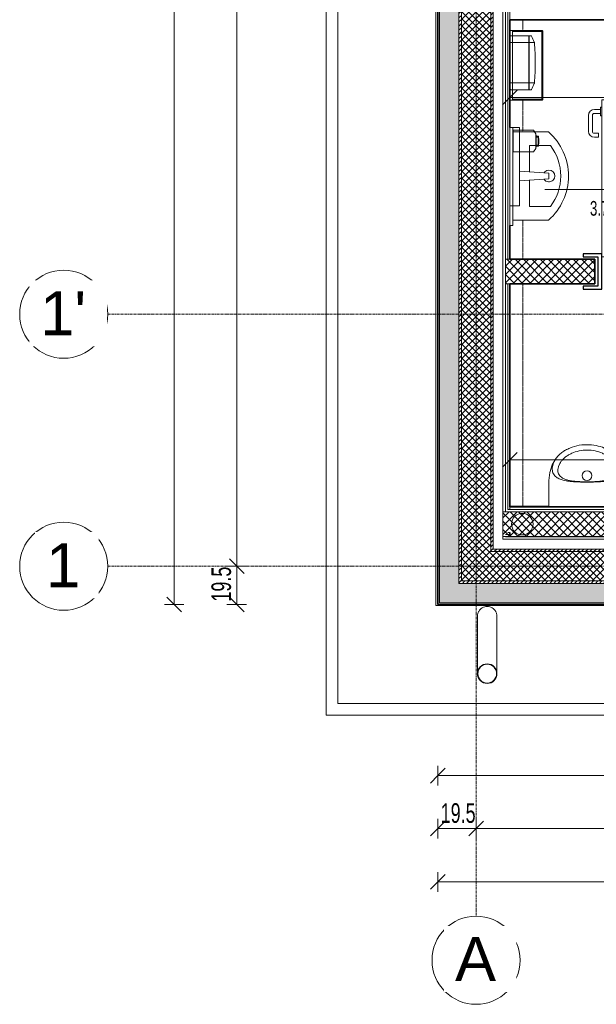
# Model space of a CAD drawing. Header units: centimetres. Extents: x 376 to 6517, y 1901 to 66534.
# Tile 31 of 105: x 1603 to 1898, y 65304 to 65807. Entities that reach past the tile are written whole.
import ezdxf

# ---------------------------------------------------------------- set-up
doc = ezdxf.new("R2010")
doc.units = ezdxf.units.CM
for name, pattern in [('__FK_przerywana', [0.32004, 0.16002, -0.16002]), ('Kreska', [0.635, 0.3175, -0.3175]), ('Linia siatki', [2.2225, 1.27, -0.3175, 0.3175, -0.3175])]:
    doc.linetypes.add(name, pattern=pattern)
for name, color, linetype, lineweight in [('A-ANNO-DIMS', 7, 'Continuous', 5), ('A-ANNO-DIMS-50', 7, 'Continuous', 5), ('A-AREA', 7, 'Continuous', 5), ('A-AREA-IDEN', 7, 'Continuous', 5), ('A-DETL-MBND', 7, 'Continuous', 5), ('A-DETL-THIN', 7, 'Continuous', 5), ('A-DOOR', 7, 'Continuous', 5), ('A-DOOR-HDLN', 7, 'Kreska', 5), ('A-FLOR', 7, 'Continuous', 5), ('A-GENM', 7, 'Continuous', 5), ('A-WALL', 7, 'Continuous', 35), ('A-WALL-PATT', 7, 'Continuous', 35), ('I-FURN', 7, 'Continuous', 5), ('P-PIPE', 7, 'Continuous', 5), ('P-SANR-FIXT', 7, 'Continuous', 5), ('S-GRID', 7, 'Continuous', 5), ('S-GRID-IDEN', 7, 'Continuous', 5)]:
    doc.layers.add(name, color=color, linetype=linetype, lineweight=lineweight)
doc.styles.add('Arial Narrow_1', font='ARIALN.TTF', dxfattribs={"width": 0.8, "height": 10})
doc.styles.add('Arial_2', font='arial.ttf', dxfattribs={"height": 22.5})
doc.styles.add('Arial_I_1', font='arial.ttf', dxfattribs={"width": 0.65, "height": 7.5})
doc.dimstyles.new('standard_wielkość_otworów', dxfattribs={"dimscale": 30.48, "dimtxt": 10.23431, "dimasz": 0.246063, "dimexe": 0.164042, "dimexo": 0.0625, "dimgap": 0, "dimtad": 1, "dimdec": 1, "dimrnd": 0.5, "dimdsep": 46, "dimtxsty": 'Arial Narrow_1', "dimblk1": 'OBLIQUE', "dimblk2": 'OBLIQUE', "dimsah": 1, "dimcen": 0.09, "dimazin": 0, "dimtfac": 1, "dimtdec": 4, "dimtix": 1, "dimtmove": 0, "dimatfit": 3, "dimfxl": 0.164042, "dimfxlon": 1, "dimtvp": 1, "dimtolj": 1, "dimtzin": 0, "dimarcsym": 2})
pattern_1 = [(0, (-61328.2136, 83.225), (2.381, 1.375), [1.587, -3.175]), (120, (-61328.2136, 83.225), (-2.38128493, 1.374506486), [1.587, -3.175]), (60, (-61328.2136, 83.225), (-0.00028493, 2.749506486), [0, -3.175, 1.587, 0])]
pattern_2 = [(45, (-61328.2136, 83.225), (-1.060660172, 1.060660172), [])]
pattern_3 = [(45, (-61328.2136, 83.225), (-1.76776695, 1.76776695), []), (135, (-61328.2136, 83.225), (-1.76776695, -1.76776695), [])]
pattern_4 = [(45, (-61328.2136, 83.225), (-2.12132034, 2.12132034), []), (135, (-61328.2136, 83.225), (-2.12132034, -2.12132034), [])]

# ---------------------------------------------------------------- blocks, each defined once
blk = doc.blocks.new('Drz Drzwi pełne x1 ___regulowane - Dd - W - łazienkowe - 87_6 x 203_7 _80 x 200_-9243152-__-00_00 Przyziemie PB')
at = {"layer": 'A-DOOR'}
for p, q in [((-40.1, 87.7), (-36.1, 87.7)), ((-40.1, 87.7), (-40.1, 9.1)), ((-36.1, 87.7), (-36.1, 7.5)), ((-40.9, 82.7), (-44, 82.7)), ((-40.9, 80.7), (-44, 80.7)), ((-40.9, 83.95), (-40.1, 83.95)), ((-40.9, 79.45), (-40.9, 83.95)), ((-35.3, 83.95), (-36.1, 83.95)), ((-35.3, 79.45), (-35.3, 83.95)), ((-35.3, 82.7), (-32.2, 82.7)), ((-35.3, 80.7), (-32.2, 80.7)), ((-47, 71.56), (-47, 79.7)), ((-45, 71.56), (-45, 79.7)), ((-40.1, 79.45), (-40.9, 79.45)), ((-36.1, 79.45), (-35.3, 79.45)), ((-31.2, 71.56), (-31.2, 79.7)), ((-29.2, 71.56), (-29.2, 79.7)), ((-41.9, 70.56), (-44, 70.56)), ((-41.9, 68.56), (-41.9, 70.56)), ((-34.3, 68.56), (-34.3, 70.56)), ((-34.3, 70.56), (-32.2, 70.56)), ((-41.9, 68.56), (-44, 68.56)), ((-34.3, 68.56), (-32.2, 68.56)), ((-36.1, 7.5), (-40.1, 7.5)), ((-20.27, 7.5), (21.73, 7.5)), ((-20.27, 5.5), (21.73, 5.5)), ((-0.54, 0.52), (-1.4, -4.91)), ((3.96, -3.67), (-1.4, -4.91))]:
    blk.add_line(p, q, dxfattribs=at)
at = {"layer": 'A-DOOR', "lineweight": 25}
for p, q in [((-40.1, 9.1), (-49.8, 9.1)), ((-49.8, 9.1), (-49.8, 7.5)), ((-49.8, 7.5), (-42.3, 7.5)), ((-42.3, 7.5), (-42.3, -7.5)), ((-40.1, -9.1), (-40.1, 9.1)), ((49.8, 9.1), (40.1, 9.1)), ((40.1, 9.1), (40.1, -9.1)), ((42.3, 7.5), (49.8, 7.5)), ((42.3, -7.5), (42.3, 7.5)), ((49.8, 7.5), (49.8, 9.1)), ((-42.3, -7.5), (-49.8, -7.5)), ((-49.8, -7.5), (-49.8, -9.1)), ((-49.8, -9.1), (-40.1, -9.1)), ((40.1, -9.1), (49.8, -9.1)), ((49.8, -7.5), (42.3, -7.5)), ((49.8, -9.1), (49.8, -7.5))]:
    blk.add_line(p, q, dxfattribs=at)
at = {"layer": 'A-DOOR'}
for centre, radius, start, end in [((-44, 79.7), 3, 90, 180), ((-44, 79.7), 1, 90, 180), ((-32.2, 79.7), 3, 0, 90), ((-32.2, 79.7), 1, 0, 90), ((-44, 71.56), 3, 180, 270), ((-44, 71.56), 1, 180, 270), ((-32.2, 71.56), 3, 270, 0), ((-32.2, 71.56), 1, 270, 0), ((8.57, 11.24), 9.79, 137.0478, 202.456), ((-8.57, 1.76), 9.79, 317.0478, 22.456)]:
    blk.add_arc(centre, radius, start, end, dxfattribs=at)
at = {"layer": 'A-DOOR-HDLN'}
blk.add_arc((-40.1, 7.5), 80.2, 360, 90, dxfattribs=at)
blk = doc.blocks.new('ARu Rura spustowa okrągła ___FK_04_0 - Na ziemię _φ10_-9230879-__-00_00 Przyziemie PB')
at = {"layer": 'P-PIPE'}
for p, q in [((7.5, 53.7), (7.5, 24.4)), ((17.5, 24.4), (17.5, 53.7))]:
    blk.add_line(p, q, dxfattribs=at)
for radius, start, end in [(5, 90, 270), (4.8, 90, 270), (5, 270, 90), (4.8, 270, 90)]:
    blk.add_arc((12.5, 53.7), radius, start, end, dxfattribs=at)
for points, knots in [([(7.5, 24.4), (7.5, 24.18), (7.53, 23.75), (7.66, 23.1), (7.87, 22.48), (8.25, 21.7), (8.92, 20.82), (9.97, 20.02), (11.19, 19.51), (12.06, 19.4), (12.5, 19.4)], [0.5, 0.5, 0.5, 0.5, 0.5416667, 0.5833333, 0.625, 0.6666667, 0.75, 0.8333333, 0.9166667, 1, 1, 1, 1]), ([(12.5, 19.4), (12.94, 19.4), (13.81, 19.51), (15.03, 20.02), (16.08, 20.82), (16.75, 21.7), (17.13, 22.48), (17.34, 23.1), (17.47, 23.75), (17.5, 24.18), (17.5, 24.4)], [0, 0, 0, 0, 0.0833333, 0.1666667, 0.25, 0.3333333, 0.375, 0.4166667, 0.4583333, 0.5, 0.5, 0.5, 0.5])]:
    blk.add_open_spline(points, degree=3, knots=knots, dxfattribs=at)
blk = doc.blocks.new('Mediclinics_Steel paper towel CZ folds dispenser_DT2106x - DT2106C-V11-__-00_00 Przyziemie PB')
at = {"layer": 'A-GENM'}
for p, q in [((63417.87, 65798.23), (63417.87, 65784.68)), ((63427.37, 65798.43), (63418.07, 65798.43)), ((63427.37, 65784.68), (63427.37, 65798.43)), ((63427.47, 65798.43), (63428.59, 65798.43)), ((63427.47, 65784.68), (63427.47, 65798.43)), ((63417.87, 65795.6), (63417.65, 65795.28)), ((63417.65, 65795.28), (63417.65, 65793.63)), ((63417.65, 65791.98), (63417.65, 65793.63)), ((63427.37, 65794.97), (63417.87, 65794.97)), ((63430.24, 65794.97), (63427.47, 65794.97)), ((63417.87, 65791.66), (63417.65, 65791.98)), ((63417.65, 65785.98), (63417.87, 65786.14)), ((63417.65, 65785.98), (63417.65, 65783.38)), ((63417.87, 65785.34), (63417.65, 65785.23)), ((63417.87, 65784.02), (63417.65, 65784.13)), ((63417.65, 65783.38), (63417.87, 65783.22)), ((63417.87, 65771.13), (63417.87, 65784.68)), ((63427.37, 65784.68), (63427.37, 65770.93)), ((63427.47, 65784.68), (63427.47, 65770.93)), ((63417.87, 65777.7), (63417.65, 65777.38)), ((63417.65, 65777.38), (63417.65, 65775.73)), ((63417.65, 65774.08), (63417.65, 65775.73)), ((63417.87, 65773.76), (63417.65, 65774.08)), ((63427.37, 65774.4), (63417.87, 65774.4)), ((63430.24, 65774.4), (63427.47, 65774.4)), ((63427.37, 65770.93), (63418.07, 65770.93)), ((63427.47, 65770.93), (63428.59, 65770.93))]:
    blk.add_line(p, q, dxfattribs=at)
for centre, radius, start, end in [((63418.07, 65798.23), 0.2, 90, 180), ((63428.59, 65798.23), 0.2, 24.4138, 90), ((63377.08, 65772.96), 57.58, 22.8167, 26.1517), ((63429.3, 65794.88), 0.949, 5.4726, 25.4207), ((63312.25, 65785.12), 118.41, 359.7887, 4.7719), ((63312.25, 65784.25), 118.41, 355.2281, 0.2113), ((63377.08, 65796.41), 57.58, 333.8483, 337.1833), ((63429.3, 65774.49), 0.949, 334.5793, 354.5274), ((63418.07, 65771.13), 0.2, 180, 270), ((63428.59, 65771.13), 0.2, 270, 335.5862)]:
    blk.add_arc(centre, radius, start, end, dxfattribs=at)
blk = doc.blocks.new('PRD_AR_WstBns_RodanWasteBin_RODX605_605S_607 - RODX605-V12-__-00_00 Przyziemie PB')
at = {"layer": 'I-FURN'}
for p, q in [((63434.23, 65801.14), (63417.65, 65801.14)), ((63418.95, 65765.86), (63418.95, 65800.91)), ((63418.95, 65800.69), (63434, 65800.69)), ((63434, 65800.91), (63434, 65765.86)), ((63434.45, 65765.86), (63434.45, 65800.91)), ((63417.65, 65765.64), (63434.23, 65765.64)), ((63434, 65766.09), (63418.95, 65766.09))]:
    blk.add_line(p, q, dxfattribs=at)
for points, knots in [([(63417.88, 65800.91), (63417.86, 65800.93), (63417.83, 65800.96), (63417.79, 65801), (63417.77, 65801.02), (63417.75, 65801.04), (63417.74, 65801.05), (63417.72, 65801.07), (63417.71, 65801.08), (63417.7, 65801.09), (63417.68, 65801.11), (63417.67, 65801.12), (63417.66, 65801.13), (63417.65, 65801.14), (63417.65, 65801.14)], [0, 0, 0, 0, 0.166667, 0.25, 0.333333, 0.375, 0.416667, 0.5, 0.541667, 0.583333, 0.666667, 0.75, 0.833333, 1, 1, 1, 1]), ([(63434.39, 65801.07), (63434.37, 65801.09), (63434.35, 65801.11), (63434.31, 65801.12), (63434.27, 65801.13), (63434.25, 65801.14), (63434.23, 65801.14)], [0, 0, 0, 0, 0.333333, 0.5, 0.666667, 1, 1, 1, 1]), ([(63434.45, 65800.91), (63434.45, 65800.93), (63434.45, 65800.96), (63434.44, 65801), (63434.42, 65801.03), (63434.4, 65801.06), (63434.39, 65801.07)], [0, 0, 0, 0, 0.333333, 0.5, 0.666667, 1, 1, 1, 1]), ([(63417.88, 65765.86), (63417.86, 65765.84), (63417.83, 65765.81), (63417.79, 65765.78), (63417.77, 65765.75), (63417.75, 65765.74), (63417.74, 65765.72), (63417.72, 65765.71), (63417.71, 65765.69), (63417.7, 65765.68), (63417.68, 65765.67), (63417.67, 65765.65), (63417.66, 65765.64), (63417.65, 65765.64), (63417.65, 65765.64)], [0, 0, 0, 0, 0.166667, 0.25, 0.333333, 0.375, 0.416667, 0.5, 0.541667, 0.583333, 0.666667, 0.75, 0.833333, 1, 1, 1, 1]), ([(63434.23, 65765.64), (63434.25, 65765.64), (63434.27, 65765.64), (63434.31, 65765.65), (63434.35, 65765.67), (63434.37, 65765.69), (63434.39, 65765.7)], [0, 0, 0, 0, 0.333333, 0.5, 0.666667, 1, 1, 1, 1]), ([(63434.39, 65765.7), (63434.4, 65765.72), (63434.42, 65765.74), (63434.44, 65765.78), (63434.45, 65765.82), (63434.45, 65765.84), (63434.45, 65765.86)], [0, 0, 0, 0, 0.333333, 0.5, 0.666667, 1, 1, 1, 1])]:
    blk.add_open_spline(points, degree=3, knots=knots, dxfattribs=at)
for points in [[(63434.39, 65801.07), (63434.37, 65801.06), (63434.34, 65801.03), (63434.29, 65800.97), (63434.25, 65800.93), (63434.23, 65800.91)], [(63434.23, 65765.86), (63434.25, 65765.84), (63434.29, 65765.8), (63434.34, 65765.75), (63434.37, 65765.72), (63434.39, 65765.7)]]:
    blk.add_open_spline(points, degree=3, dxfattribs=at)
blk = doc.blocks.new('ZZZ OHy Pisuar ___FK_04_0 - przykład-5707103-__-00_00 Przyziemie PB')
at = {"layer": 'P-SANR-FIXT', "color": 142, "true_color": 0x0080c0}
for p, q in [((63440.25, 65580.87), (63441.38, 65582.83)), ((63472.92, 65582.83), (63474.06, 65580.87)), ((63442.49, 65578.72), (63443.98, 65581.22)), ((63443.98, 65581.22), (63442.84, 65579.3)), ((63471.47, 65579.3), (63470.33, 65581.22)), ((63470.33, 65581.22), (63471.81, 65578.72)), ((63437.65, 65571.36), (63437.65, 65557.86)), ((63476.65, 65557.86), (63476.65, 65571.36))]:
    blk.add_line(p, q, dxfattribs=at)
at = {"layer": 'P-SANR-FIXT', "color": 142, "true_color": 0x0080c0, "flags": 128}
for points in [[(63441.38, 65582.83), (63439.34, 65579.3), (63438.08, 65575.42), (63437.65, 65571.36)], [(63476.65, 65571.36), (63476.23, 65575.42), (63474.96, 65579.3), (63472.92, 65582.83)], [(63437.65, 65571.36), (63438.08, 65575.42), (63439.34, 65579.3), (63440.14, 65580.68)], [(63474.17, 65580.68), (63474.96, 65579.3), (63476.23, 65575.42), (63476.65, 65571.36)]]:
    blk.add_lwpolyline(points, dxfattribs=at)
at = {"layer": 'P-SANR-FIXT', "color": 142, "true_color": 0x0080c0}
for start, end in [(0, 180), (180, 0)]:
    blk.add_arc((63457.15, 65573.86), 2.5, start, end, dxfattribs=at)
for points, knots in [([(63441.38, 65582.83), (63441.75, 65583.33), (63442.39, 65584.07), (63443.42, 65585.01), (63444.27, 65585.69), (63445.19, 65586.33), (63446.51, 65587.12), (63449.04, 65588.35), (63453.11, 65589.53), (63458.12, 65589.83), (63462.87, 65589.13), (63466.35, 65587.89), (63468.81, 65586.55), (63470.45, 65585.41), (63471.85, 65584.15), (63472.6, 65583.28), (63472.92, 65582.83)], [-1, -1, -1, -1, -0.933824, -0.900735, -0.867647, -0.834559, -0.801471, -0.735294, -0.602941, -0.470588, -0.352941, -0.235294, -0.176471, -0.117647, -0.058824, 0, 0, 0, 0]), ([(63470.33, 65581.22), (63470.04, 65581.61), (63469.39, 65582.36), (63468.15, 65583.44), (63466.7, 65584.44), (63464.49, 65585.6), (63461.31, 65586.65), (63457.15, 65587.09), (63452.99, 65586.65), (63449.82, 65585.6), (63447.61, 65584.44), (63446.15, 65583.45), (63444.92, 65582.36), (63444.26, 65581.61), (63443.98, 65581.22)], [-1, -1, -1, -1, -0.9375, -0.875, -0.8125, -0.75, -0.625, -0.5, -0.375, -0.25, -0.1875, -0.125, -0.0625, 0, 0, 0, 0]), ([(63445.63, 65571.36), (63445.2, 65571.46), (63444.38, 65571.66), (63442.92, 65572.17), (63441.23, 65573.08), (63439.78, 65574.7), (63439.26, 65576.62), (63439.37, 65578.39), (63439.73, 65579.81), (63440.38, 65581.31), (63441.01, 65582.32), (63441.38, 65582.83)], [-1, -1, -1, -1, -0.931818, -0.863636, -0.727273, -0.545455, -0.363636, -0.272727, -0.181818, -0.090909, 0, 0, 0, 0]), ([(63472.92, 65582.83), (63473.2, 65582.45), (63473.7, 65581.69), (63474.46, 65580.18), (63475.07, 65578.13), (63474.96, 65575.79), (63473.85, 65573.75), (63472.14, 65572.51), (63470.32, 65571.77), (63469.25, 65571.49), (63468.68, 65571.36)], [-1, -1, -1, -1, -0.931818, -0.863636, -0.727273, -0.545455, -0.363636, -0.181818, -0.090909, 0, 0, 0, 0]), ([(63443.98, 65581.22), (63443.62, 65580.74), (63443.01, 65579.79), (63442.25, 65577.92), (63442.09, 65575.79), (63442.85, 65574.08), (63443.98, 65572.99), (63445.09, 65572.31), (63446.45, 65571.76), (63447.55, 65571.48), (63448.14, 65571.36)], [-1, -1, -1, -1, -0.9, -0.8, -0.6, -0.4, -0.3, -0.2, -0.1, 0, 0, 0, 0]), ([(63466.16, 65571.36), (63466.76, 65571.48), (63467.85, 65571.76), (63469.67, 65572.49), (63471.3, 65573.74), (63472.06, 65575.45), (63472.12, 65577.07), (63471.86, 65578.38), (63471.29, 65579.79), (63470.69, 65580.74), (63470.33, 65581.22)], [-1, -1, -1, -1, -0.9, -0.8, -0.6, -0.4, -0.3, -0.2, -0.1, 0, 0, 0, 0]), ([(63448.14, 65571.36), (63448.8, 65571.23), (63449.86, 65571.07), (63451.24, 65570.93), (63452.07, 65570.87), (63452.71, 65570.83), (63453.37, 65570.79), (63454.27, 65570.76), (63455.21, 65570.73), (63456.15, 65570.72), (63456.86, 65570.71), (63457.58, 65570.71), (63458.25, 65570.72), (63458.86, 65570.73), (63459.42, 65570.74), (63459.98, 65570.76), (63460.71, 65570.78), (63461.59, 65570.83), (63462.62, 65570.89), (63463.58, 65570.98), (63464.81, 65571.12), (63465.64, 65571.26), (63466.16, 65571.36)], [-1, -1, -1, -1, -0.861111, -0.791667, -0.756944, -0.722222, -0.6875, -0.652778, -0.583333, -0.548611, -0.513889, -0.479167, -0.444444, -0.416667, -0.388889, -0.361111, -0.333333, -0.277778, -0.222222, -0.166667, -0.111111, 0, 0, 0, 0])]:
    blk.add_open_spline(points, degree=3, knots=knots, dxfattribs=at)
blk.add_open_spline([(63468.68, 65571.36), (63468.19, 65571.26), (63467.16, 65571.07), (63465.45, 65570.87), (63463.56, 65570.72), (63461.53, 65570.63), (63459.38, 65570.58), (63457.15, 65570.57), (63454.93, 65570.58), (63452.78, 65570.63), (63450.74, 65570.72), (63448.86, 65570.87), (63447.15, 65571.07), (63446.12, 65571.26), (63445.63, 65571.36)], degree=3, dxfattribs=at)
blk = doc.blocks.new('OHy Szereg Umywalka ___FK_04_0 - _45 x 30_-9272457-__-00_00 Przyziemie PB')
at = {"layer": 'P-SANR-FIXT', "color": 142, "true_color": 0x0080c0}
for p, q in [((-10, 38.24), (-10, 19.9)), ((-3, 28.4), (-3, 39.27)), ((11.05, 38.4), (10, 23.4)), ((11.05, 38.4), (13.95, 38.4)), ((15, 23.4), (13.95, 38.4)), ((28, 39.27), (28, 28.4)), ((35, 19.9), (35, 38.24)), ((10.35, 28.4), (-3, 28.4)), ((28, 28.4), (14.65, 28.4)), ((15, 23.4), (10, 23.4))]:
    blk.add_line(p, q, dxfattribs=at)
for centre, radius, start, end in [((12.5, 18.4), 30, 90, 138.5904), ((12.5, 18.4), 30, 41.4096, 90), ((12.5, 18.4), 26, 90, 126.5949), ((12.5, 38.4), 3, 45, 225), ((12.5, 18.4), 26, 53.4051, 90), ((12.5, 38.4), 3, 303.0422, 45), ((12.5, 38.4), 3, 225, 236.9578)]:
    blk.add_arc(centre, radius, start, end, dxfattribs=at)
blk = doc.blocks.new('MEBLE lustro łazienka wtopione - MEBLE lustro łazienka wtopione-V14-__-00_00 Przyziemie PB')
at = {"layer": 'I-FURN'}
for p, q in [((20, 0), (-30, 0)), ((-30, 0), (-30, -1.5)), ((-30, -1.5), (20, -1.5)), ((-20, -5), (-20, 0)), ((-20, 0), (20, 0)), ((20, -5), (-20, -5)), ((20, -5), (17.75, -5)), ((20, 0), (20, -5)), ((20, -1.5), (20, 0)), ((20, -1.5), (20, -5))]:
    blk.add_line(p, q, dxfattribs=at)
blk = doc.blocks.new('Mediclinics_Foam soap dispenser_DJF0032x - DJ0032-V15-__-00_00 Przyziemie PB')
at = {"layer": 'A-GENM'}
for p, q in [((63429.72, 65750.19), (63419.4, 65750.19)), ((63419.4, 65739.19), (63419.4, 65750.19)), ((63429.72, 65750.19), (63430.97, 65748.4)), ((63430.97, 65748.4), (63430.97, 65740.97)), ((63430.97, 65747.7), (63431.06, 65747.7)), ((63431.04, 65746.95), (63431.06, 65747.7)), ((63431.06, 65747.7), (63431.14, 65747.45)), ((63431.14, 65747.45), (63431.14, 65744.69)), ((63431.04, 65746.95), (63431.04, 65742.42)), ((63431.06, 65741.67), (63431.04, 65742.42)), ((63431.14, 65747.24), (63432.1, 65747.24)), ((63431.14, 65746.76), (63432.11, 65746.76)), ((63431.14, 65741.92), (63431.14, 65744.69)), ((63432.11, 65742.61), (63431.14, 65742.61)), ((63432.1, 65742.13), (63432.1, 65747.24)), ((63432.38, 65746.84), (63432.38, 65742.53)), ((63432.38, 65746.02), (63432.45, 65746.02)), ((63432.38, 65743.35), (63432.45, 65743.35)), ((63432.45, 65746.02), (63432.45, 65744.69)), ((63432.45, 65743.35), (63432.45, 65744.69)), ((63429.72, 65739.19), (63419.4, 65739.19)), ((63430.97, 65740.97), (63429.72, 65739.19)), ((63430.97, 65741.67), (63431.06, 65741.67)), ((63431.06, 65741.67), (63431.14, 65741.92)), ((63431.14, 65742.13), (63432.1, 65742.13))]:
    blk.add_line(p, q, dxfattribs=at)
for centre, start, end in [((63431.93, 65746.83), 0.2541, 67.1598), ((63431.93, 65742.54), 292.8402, 359.7459)]:
    blk.add_arc(centre, 0.443, start, end, dxfattribs=at)
for centre, major_axis, ratio, start_param, end_param in [((63429.36, 65734.4), (0, 13.36), 0.367595, 5.911327, 5.932882), ((63429.36, 65754.97), (0, 13.36), 0.367595, 3.491852, 3.513413), ((63431.87, 65746.56), (0.505, 0.007), 0.438242, 6.262186, 7.360585), ((63431.87, 65742.84), (-0.503, 0.043), 0.470954, 2.095124, 3.194033)]:
    blk.add_ellipse(centre, major_axis=major_axis, ratio=ratio, start_param=start_param, end_param=end_param, dxfattribs=at)
blk = doc.blocks.new('Siatka - M_Symbol siatki - okrąg mniejszy-7853319-__-00_00 Przyziemie PB')
at = {"layer": 'S-GRID-IDEN'}
blk.add_circle((0, 0), 0.45, dxfattribs=at)
blk = doc.blocks.new('DIMBLOCK6-__-00_00 Przyziemie PB')
at = {"layer": 'A-ANNO-DIMS-50', "color": 250, "true_color": 0x303030}
for p, q in [((1816.5, 65393.66), (1816.5, 65398.66)), ((1816.5, 65393.66), (1820.25, 65397.41)), ((1836.05, 65393.66), (1836.05, 65398.66)), ((1836.05, 65393.66), (1839.8, 65397.41)), ((1816.5, 65393.66), (1812.75, 65389.91)), ((1816.5, 65393.66), (1836.05, 65393.66)), ((1816.5, 65393.66), (1816.5, 65388.66)), ((1836.05, 65393.66), (1832.3, 65389.91)), ((1836.05, 65393.66), (1836.05, 65388.66))]:
    blk.add_line(p, q, dxfattribs=at)
at = {"layer": 'A-ANNO-DIMS-50', "color": 0, "insert": (1817.99, 65406.58), "char_height": 10, "width": 19.8838, "attachment_point": 1, "line_spacing_factor": 0.974696, "style": 'Arial Narrow_1'}
blk.add_mtext('19.5', dxfattribs=at)
blk = doc.blocks.new('_Oblique')
at = {"color": 0, "linetype": 'ByBlock', "lineweight": -2}
blk.add_line((-0.5, -0.5), (0.5, 0.5), dxfattribs=at)
blk = doc.blocks.new('DIMBLOCK7-__-00_00 Przyziemie PB')
at = {"layer": 'A-ANNO-DIMS-50', "color": 250, "true_color": 0x303030}
for p, q in [((1836.05, 65393.66), (1836.05, 65398.66)), ((1836.05, 65393.66), (1839.8, 65397.41)), ((2920.95, 65393.66), (2920.95, 65398.66)), ((2920.95, 65393.66), (2924.7, 65397.41)), ((1836.05, 65393.66), (1832.3, 65389.91)), ((1836.05, 65393.66), (2920.95, 65393.66)), ((1836.05, 65393.66), (1836.05, 65388.66)), ((2920.95, 65393.66), (2917.2, 65389.91)), ((2920.95, 65393.66), (2920.95, 65388.66))]:
    blk.add_line(p, q, dxfattribs=at)
at = {"layer": 'A-ANNO-DIMS-50', "color": 0, "insert": (2369.07, 65406.58), "char_height": 10, "width": 22.613, "attachment_point": 1, "line_spacing_factor": 0.974696, "style": 'Arial Narrow_1'}
blk.add_mtext('1085', dxfattribs=at)
blk = doc.blocks.new('DIMBLOCK9-__-00_00 Przyziemie PB')
at = {"layer": 'A-ANNO-DIMS-50', "color": 250, "true_color": 0x303030}
for p, q in [((1816.5, 65366.41), (1816.5, 65371.41)), ((2940.5, 65366.41), (2940.5, 65371.41)), ((1816.5, 65366.41), (1812.75, 65362.66)), ((1816.5, 65366.41), (1820.25, 65370.16)), ((1816.5, 65366.41), (2940.5, 65366.41)), ((1816.5, 65366.41), (1816.5, 65361.41)), ((2940.5, 65366.41), (2936.75, 65362.66)), ((2940.5, 65366.41), (2944.25, 65370.16)), ((2940.5, 65366.41), (2940.5, 65361.41))]:
    blk.add_line(p, q, dxfattribs=at)
at = {"layer": 'A-ANNO-DIMS-50', "color": 0, "insert": (2369.07, 65379.33), "char_height": 10, "width": 22.613, "attachment_point": 1, "line_spacing_factor": 0.974696, "style": 'Arial Narrow_1'}
blk.add_mtext('1124', dxfattribs=at)
blk = doc.blocks.new('DIMBLOCK14-__-00_00 Przyziemie PB')
at = {"layer": 'A-ANNO-DIMS-50', "color": 250, "true_color": 0x303030}
for p, q in [((1713.75, 66312.51), (1710, 66316.26)), ((1713.75, 66312.51), (1708.75, 66312.51)), ((1713.75, 66312.51), (1713.75, 65527.61)), ((1713.75, 66312.51), (1717.5, 66308.76)), ((1713.75, 66312.51), (1718.75, 66312.51)), ((1713.75, 65527.61), (1710, 65531.36)), ((1713.75, 65527.61), (1708.75, 65527.61)), ((1713.75, 65527.61), (1717.5, 65523.86)), ((1713.75, 65527.61), (1718.75, 65527.61))]:
    blk.add_line(p, q, dxfattribs=at)
at = {"layer": 'A-ANNO-DIMS-50', "color": 0, "insert": (1700.83, 65913), "char_height": 10, "width": 16.9597, "attachment_point": 1, "rotation": 90, "line_spacing_factor": 0.974696, "style": 'Arial Narrow_1'}
blk.add_mtext('785', dxfattribs=at)
blk = doc.blocks.new('DIMBLOCK15-__-00_00 Przyziemie PB')
at = {"layer": 'A-ANNO-DIMS-50', "color": 250, "true_color": 0x303030}
for p, q in [((1713.75, 65527.61), (1710, 65531.36)), ((1713.75, 65527.61), (1708.75, 65527.61)), ((1713.75, 65527.61), (1713.75, 65508.06)), ((1713.75, 65527.61), (1717.5, 65523.86)), ((1713.75, 65527.61), (1718.75, 65527.61)), ((1713.75, 65508.06), (1710, 65511.81)), ((1713.75, 65508.06), (1708.75, 65508.06)), ((1713.75, 65508.06), (1717.5, 65504.31)), ((1713.75, 65508.06), (1718.75, 65508.06))]:
    blk.add_line(p, q, dxfattribs=at)
at = {"layer": 'A-ANNO-DIMS-50', "color": 0, "insert": (1700.83, 65509.55), "char_height": 10, "width": 19.8838, "attachment_point": 1, "rotation": 90, "line_spacing_factor": 0.974696, "style": 'Arial Narrow_1'}
blk.add_mtext('19.5', dxfattribs=at)
blk = doc.blocks.new('DIMBLOCK16-__-00_00 Przyziemie PB')
at = {"layer": 'A-ANNO-DIMS-50', "color": 250, "true_color": 0x303030}
for p, q in [((1681.8, 66332.06), (1678.05, 66335.81)), ((1681.8, 66332.06), (1676.8, 66332.06)), ((1681.8, 66332.06), (1681.8, 65508.06)), ((1681.8, 66332.06), (1685.55, 66328.31)), ((1681.8, 66332.06), (1686.8, 66332.06)), ((1681.8, 65508.06), (1678.05, 65511.81)), ((1681.8, 65508.06), (1676.8, 65508.06)), ((1681.8, 65508.06), (1685.55, 65504.31)), ((1681.8, 65508.06), (1686.8, 65508.06))]:
    blk.add_line(p, q, dxfattribs=at)
at = {"layer": 'A-ANNO-DIMS-50', "color": 0, "insert": (1668.87, 65913), "char_height": 10, "width": 16.9597, "attachment_point": 1, "rotation": 90, "line_spacing_factor": 0.974696, "style": 'Arial Narrow_1'}
blk.add_mtext('824', dxfattribs=at)
blk = doc.blocks.new('METKA_POMIESZCZENIA PB NL Lubin - Rozbudowana - z ramką-8603349-__-00_00 Przyziemie PB')
at = {"layer": 'A-AREA-IDEN'}
for p, q in [((0, 0.425), (0, 0)), ((-1, 0), (1.3, 0)), ((0, 0), (0, -0.425))]:
    blk.add_line(p, q, dxfattribs=at)
blk = doc.blocks.new('DIMBLOCK29-__-00_00 Przyziemie PB')
at = {"layer": 'A-ANNO-DIMS-50', "color": 250, "true_color": 0x303030}
for p, q in [((1816.5, 65420.67), (1816.5, 65425.67)), ((2199.15, 65420.67), (2199.15, 65425.67)), ((1816.5, 65420.67), (1812.75, 65416.92)), ((1816.5, 65420.67), (1820.25, 65424.42)), ((1816.5, 65420.67), (2199.15, 65420.67)), ((1816.5, 65420.67), (1816.5, 65415.67)), ((2199.15, 65420.67), (2195.4, 65416.92)), ((2199.15, 65420.67), (2202.9, 65424.42)), ((2199.15, 65420.67), (2199.15, 65415.67))]:
    blk.add_line(p, q, dxfattribs=at)
at = {"layer": 'A-ANNO-DIMS-50', "color": 0, "insert": (1997.18, 65433.6), "char_height": 10, "width": 25.537, "attachment_point": 1, "line_spacing_factor": 0.974696, "style": 'Arial Narrow_1'}
blk.add_mtext('382.5', dxfattribs=at)
blk = doc.blocks.new('DIMBLOCK61-__-00_00 Przyziemie PB')
at = {"layer": 'A-ANNO-DIMS-50', "color": 250, "true_color": 0x303030}
for p, q in [((1853.3, 65767.03), (1853.3, 65772.03)), ((1853.3, 65767.03), (1857.05, 65770.78)), ((2003.3, 65767.03), (2003.3, 65772.03)), ((2003.3, 65767.03), (2007.05, 65770.78)), ((1853.3, 65767.03), (1849.55, 65763.28)), ((1853.3, 65767.03), (2003.3, 65767.03)), ((1853.3, 65767.03), (1853.3, 65762.03)), ((2003.3, 65767.03), (1999.55, 65763.28)), ((2003.3, 65767.03), (2003.3, 65762.03))]:
    blk.add_line(p, q, dxfattribs=at)
at = {"layer": 'A-ANNO-DIMS-50', "color": 0, "insert": (1921.23, 65779.95), "char_height": 10, "width": 16.9597, "attachment_point": 1, "line_spacing_factor": 0.974696, "style": 'Arial Narrow_1'}
blk.add_mtext('150', dxfattribs=at)
blk = doc.blocks.new('DIMBLOCK69-__-00_00 Przyziemie PB')
at = {"layer": 'A-ANNO-DIMS-50', "color": 250, "true_color": 0x303030}
for p, q in [((1853.3, 65581.99), (1853.3, 65586.99)), ((2003.3, 65581.99), (2003.3, 65586.99)), ((1853.3, 65581.99), (1849.55, 65578.24)), ((1853.3, 65581.99), (1857.05, 65585.74)), ((1853.3, 65581.99), (2003.3, 65581.99)), ((1853.3, 65581.99), (1853.3, 65576.99)), ((2003.3, 65581.99), (1999.55, 65578.24)), ((2003.3, 65581.99), (2007.05, 65585.74)), ((2003.3, 65581.99), (2003.3, 65576.99))]:
    blk.add_line(p, q, dxfattribs=at)
at = {"layer": 'A-ANNO-DIMS-50', "color": 0, "insert": (1921.23, 65594.91), "char_height": 10, "width": 16.9597, "attachment_point": 1, "line_spacing_factor": 0.974696, "style": 'Arial Narrow_1'}
blk.add_mtext('150', dxfattribs=at)

msp = doc.modelspace()

# ---------------------------------------------------------------- hatches: boundary and pattern name
at = {"layer": 'A-WALL-PATT', "lineweight": 5, "true_color": 0x808080}
h = msp.add_hatch(dxfattribs=at)
h.set_pattern_fill('FP_7', color=8, style=0, pattern_type=2)
h.set_pattern_definition(pattern_1)
h.paths.add_polyline_path([(1818.5, 65518.86), (1827.3, 65518.86), (1827.3, 66331.26), (1817.3, 66331.26), (1817.3, 65518.86)])
h = msp.add_hatch(dxfattribs=at)
h.set_pattern_fill('FP_8', color=8, style=0, pattern_type=2)
h.set_pattern_definition(pattern_2)
h.paths.add_polyline_path([(1828.55, 65520.11), (1828.55, 66321.26), (1827.3, 66321.26), (1827.3, 65520.11), (1828.37, 65520.11)])
at = {"layer": 'A-WALL-PATT', "lineweight": 5, "true_color": 0x787878}
h = msp.add_hatch(dxfattribs=at)
h.set_pattern_fill('FP_9', color=8, style=0, pattern_type=2)
h.set_pattern_definition(pattern_3)
h.paths.add_polyline_path([(1840.34, 65535.11), (1843.55, 65535.11), (1843.55, 66320.01), (1828.55, 66320.01), (1828.55, 65535.11)])
at = {"layer": 'A-WALL-PATT', "lineweight": 5, "true_color": 0x808080}
h = msp.add_hatch(dxfattribs=at)
h.set_pattern_fill('FP_8', color=8, style=0, pattern_type=2)
h.set_pattern_definition(pattern_2)
h.paths.add_polyline_path([(1844.32, 65536.36), (1844.8, 65536.36), (1844.8, 66305.01), (1843.55, 66305.01), (1843.55, 65536.36)])
at = {"layer": 'A-WALL-PATT', "lineweight": 5, "true_color": 0x008000}
h = msp.add_hatch(dxfattribs=at)
h.set_pattern_fill('FP_11', color=96, style=0, pattern_type=2)
h.set_pattern_definition(pattern_4)
h.paths.add_polyline_path([(1853.3, 65671.86), (1896.7, 65671.86), (1896.7, 65684.36), (1851.05, 65684.36), (1851.08, 65671.86), (1852.3, 65671.86)])
h.paths.add_polyline_path([(1984.3, 65671.86), (2003.3, 65671.86), (2003.3, 65684.36), (1984.3, 65684.36), (1984.3, 65678.11)])
h = msp.add_hatch(dxfattribs=at)
h.set_pattern_fill('FP_11', color=96, style=0, pattern_type=2)
h.set_pattern_definition(pattern_4)
h.paths.add_polyline_path([(1850.8, 65542.86), (2003.3, 65542.86), (2003.3, 65544.86), (2015.8, 65544.86), (2015.8, 65555.36), (1849.8, 65555.36), (1849.8, 65542.86)])
at = {"layer": 'A-WALL-PATT', "lineweight": 5, "true_color": 0x808080}
h = msp.add_hatch(dxfattribs=at)
h.set_pattern_fill('FP_8', color=8, style=0, pattern_type=2)
h.set_pattern_definition(pattern_2)
h.paths.add_polyline_path([(1959.63, 65535.11), (2170.85, 65535.11), (2170.85, 65536.36), (1843.55, 65536.36), (1843.55, 65535.11), (1935.33, 65535.11)])
at = {"layer": 'A-WALL-PATT', "lineweight": 5, "true_color": 0x787878}
h = msp.add_hatch(dxfattribs=at)
h.set_pattern_fill('FP_9', color=8, style=0, pattern_type=2)
h.set_pattern_definition(pattern_3)
h.paths.add_polyline_path([(2125.31, 65520.11), (2172.1, 65520.11), (2172.1, 65535.11), (1828.55, 65535.11), (1828.55, 65520.11), (2113.61, 65520.11)])
at = {"layer": 'A-WALL-PATT', "lineweight": 5, "true_color": 0x808080}
h = msp.add_hatch(dxfattribs=at)
h.set_pattern_fill('FP_7', color=8, style=0, pattern_type=2)
h.set_pattern_definition(pattern_1)
h.paths.add_polyline_path([(2018.45, 65508.86), (2188.35, 65508.86), (2188.35, 65518.86), (1817.3, 65518.86), (1817.3, 65508.86), (2006.58, 65508.86)])
h = msp.add_hatch(dxfattribs=at)
h.set_pattern_fill('FP_8', color=8, style=0, pattern_type=2)
h.set_pattern_definition(pattern_2)
h.paths.add_polyline_path([(2030.32, 65518.86), (2187.1, 65518.86), (2187.1, 65520.11), (1827.3, 65520.11), (1827.3, 65518.86), (1982.83, 65518.86)])

# ---------------------------------------------------------------- linework, layer by layer
at = {"layer": 'A-AREA'}
msp.add_line((1853.3, 65558.36), (1873.3, 65558.36), dxfattribs=at)
at = {"layer": 'A-DETL-MBND', "linetype": '__FK_przerywana'}
for p, q in [((1859.9, 65801.13), (1859.9, 65806.69)), ((1859.9, 65749.36), (1859.9, 65765.65)), ((1859.9, 65684.36), (1859.9, 65704.36)), ((1859.9, 65557.86), (1859.9, 65671.86))]:
    msp.add_line(p, q, dxfattribs=at)
at = {"layer": 'A-DETL-THIN'}
msp.add_circle((1859.66, 65549.11), 5.5, dxfattribs=at)
at = {"layer": 'A-FLOR'}
for p, q in [((1815.45, 65507.51), (1815.45, 66332.06)), ((2167.65, 65507.51), (1815.45, 65507.51))]:
    msp.add_line(p, q, dxfattribs=at)
at = {"layer": 'A-WALL', "lineweight": 5}
for p, q in [((1759.45, 65451.51), (1759.45, 66387.26)), ((1765.45, 66381.26), (1765.45, 65457.51)), ((1817.3, 66331.26), (1817.3, 65508.86)), ((1827.3, 65518.86), (1827.3, 66321.26)), ((1828.55, 65520.11), (1828.55, 66320.01)), ((1843.55, 66305.01), (1843.55, 65535.11)), ((1844.8, 66303.76), (1844.8, 65536.36)), ((1849.8, 66102.76), (1849.8, 65541.36)), ((1851.05, 66102.76), (1851.05, 65555.36)), ((1853.3, 65990.76), (1853.3, 65806.69)), ((1852.3, 65978.26), (1852.3, 65684.36)), ((1851.05, 65684.36), (1853.3, 65684.36)), ((1851.05, 65671.86), (1853.3, 65671.86)), ((1852.3, 65671.86), (1852.3, 65556.61)), ((1852.3, 65556.61), (2003.3, 65556.61)), ((1853.3, 65556.61), (1853.3, 65557.86)), ((2015.8, 65555.36), (1849.8, 65555.36)), ((1849.8, 65542.86), (2003.3, 65542.86)), ((1849.8, 65541.36), (2165.85, 65541.36)), ((1853.3, 65543.86), (1851.05, 65543.86)), ((2164.6, 65542.61), (1851.05, 65542.61)), ((1853.3, 65544.86), (1852.3, 65544.86)), ((2170.85, 65536.36), (1844.8, 65536.36)), ((1843.55, 65535.11), (2172.1, 65535.11)), ((1827.3, 65518.86), (2188.35, 65518.86)), ((2187.1, 65520.11), (1828.55, 65520.11)), ((1817.3, 65508.86), (2198.35, 65508.86)), ((1765.45, 65457.51), (2167.65, 65457.51)), ((2173.65, 65451.51), (1759.45, 65451.51))]:
    msp.add_line(p, q, dxfattribs=at)
at = {"layer": 'A-WALL'}
for p, q in [((1816.5, 66332.06), (1816.5, 65508.06)), ((1853.3, 65751.61), (1853.3, 65806.69)), ((1853.3, 65806.69), (2003.3, 65806.69)), ((1853.3, 65684.36), (1853.3, 65701.61)), ((1896.7, 65684.36), (1853.3, 65684.36)), ((1896.7, 65671.86), (1896.7, 65684.36)), ((1853.3, 65557.86), (1853.3, 65671.86)), ((1853.3, 65671.86), (1896.7, 65671.86)), ((2003.3, 65557.86), (1853.3, 65557.86)), ((1853.3, 65542.86), (1853.3, 65544.86)), ((1816.5, 65508.06), (2199.15, 65508.06))]:
    msp.add_line(p, q, dxfattribs=at)
at = {"layer": 'S-GRID', "color": 9, "linetype": 'Linia siatki', "true_color": 0xc0c0c0}
for p, q in [((1836.05, 66462.01), (1836.05, 65348.91)), ((1647.86, 65656.29), (3077.65, 65656.29)), ((1647.86, 65527.61), (3077.65, 65527.61))]:
    msp.add_line(p, q, dxfattribs=at)

# ---------------------------------------------------------------- block references
at = {"layer": 'A-AREA-IDEN', "xscale": 49.99999999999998, "yscale": 49.99999999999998, "zscale": 49.99999999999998}
msp.add_blockref('METKA_POMIESZCZENIA PB NL Lubin - Rozbudowana - z ramką-8603349-__-00_00 Przyziemie PB', (1921.23, 65719.96), dxfattribs=at)
at = {"layer": 'A-DOOR'}
msp.add_blockref('Drz Drzwi pełne x1 ___regulowane - Dd - W - łazienkowe - 87_6 x 203_7 _80 x 200_-9243152-__-00_00 Przyziemie PB', (1940.5, 65678.11), dxfattribs=at)
at = {"layer": 'A-GENM'}
for name in ['Mediclinics_Steel paper towel CZ folds dispenser_DT2106x - DT2106C-V11-__-00_00 Przyziemie PB', 'Mediclinics_Foam soap dispenser_DJF0032x - DJ0032-V15-__-00_00 Przyziemie PB']:
    msp.add_blockref(name, (-61564.36, 0), dxfattribs=at)
at = {"layer": 'I-FURN'}
msp.add_blockref('PRD_AR_WstBns_RodanWasteBin_RODX605_605S_607 - RODX605-V12-__-00_00 Przyziemie PB', (-61564.36, 0), dxfattribs=at)
at = {"layer": 'I-FURN', "rotation": 90.0000000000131}
msp.add_blockref('MEBLE lustro łazienka wtopione - MEBLE lustro łazienka wtopione-V14-__-00_00 Przyziemie PB', (1853.3, 65731.61), dxfattribs=at)
at = {"layer": 'P-PIPE', "rotation": 180}
msp.add_blockref('ARu Rura spustowa okrągła ___FK_04_0 - Na ziemię _φ10_-9230879-__-00_00 Przyziemie PB', (1854.25, 65526.46), dxfattribs=at)
at = {"layer": 'P-SANR-FIXT', "color": 142, "true_color": 0x0080c0, "rotation": 270}
msp.add_blockref('OHy Szereg Umywalka ___FK_04_0 - _45 x 30_-9272457-__-00_00 Przyziemie PB', (1834.9, 65739.36), dxfattribs=at)
at = {"layer": 'P-SANR-FIXT', "color": 142, "true_color": 0x0080c0}
msp.add_blockref('ZZZ OHy Pisuar ___FK_04_0 - przykład-5707103-__-00_00 Przyziemie PB', (-61564.36, 0), dxfattribs=at)
at = {"layer": 'S-GRID-IDEN', "xscale": 49.99999999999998, "yscale": 49.99999999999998, "zscale": 49.99999999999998}
for p, rotation in [((1625.36, 65656.29), 269.9999999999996), ((1625.36, 65527.61), 269.9999999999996), ((1836.05, 65326.41), 180)]:
    msp.add_blockref('Siatka - M_Symbol siatki - okrąg mniejszy-7853319-__-00_00 Przyziemie PB', p, dxfattribs=dict(at, rotation=rotation))

# ---------------------------------------------------------------- texts
at = {"layer": 'A-AREA-IDEN', "insert": (1894.25, 65714.11), "char_height": 7.5, "width": 28.6603, "attachment_point": 1, "style": 'Arial_I_1'}
msp.add_mtext('3.77 m²', dxfattribs=at)

# ---------------------------------------------------------------- dimensions: what is measured, and where the dimension line sits
at = {"layer": 'A-ANNO-DIMS', "color": 250, "true_color": 0x303030}
for base, p1, p2, override, picture, middle in [((1681.8, 65508.06), (1686.8, 66332.06), (1686.8, 65508.06), {"dimpost": '<>', "dimfxl": 824}, 'DIMBLOCK16-__-00_00 Przyziemie PB', (1676.69, 65920.06)), ((1713.75, 65527.61), (1718.75, 66312.51), (1718.75, 65527.61), {"dimpost": '<>', "dimfxl": 784.9}, 'DIMBLOCK14-__-00_00 Przyziemie PB', (1708.65, 65920.06)), ((1713.75223338, 65508.06238552), (1718.75223338, 65527.61238552), (1718.75223338, 65508.06238552), {"dimpost": '<>', "dimfxl": 19.55}, 'DIMBLOCK15-__-00_00 Przyziemie PB', (1708.64650347, 65517.83738552))]:
    dim = msp.add_linear_dim(base=base, p1=p1, p2=p2, angle=90, dimstyle='standard_wielkość_otworów', override=override, dxfattribs=at)
    dim.commit()
    dim.dimension.update_dxf_attribs({"geometry": picture, "text_midpoint": middle})
for base, p1, p2, override, picture, middle in [((2003.3, 65767.03), (1853.3, 65772.03), (2003.3, 65772.03), {"dimpost": '<>', "dimfxl": 150}, 'DIMBLOCK61-__-00_00 Przyziemie PB', (1928.3, 65772.13)), ((2003.3, 65581.99), (1853.3, 65586.99), (2003.3, 65586.99), {"dimpost": '<>', "dimfxl": 150}, 'DIMBLOCK69-__-00_00 Przyziemie PB', (1928.3, 65587.09)), ((2199.1470254, 65420.67378606), (1816.4970254, 65425.67378606), (2199.1470254, 65425.67378606), {"dimpost": '<>', "dimfxl": 382.65}, 'DIMBLOCK29-__-00_00 Przyziemie PB', (2007.8220254, 65425.77951597)), ((1836.0470254, 65393.6555458), (1816.4970254, 65398.6555458), (1836.0470254, 65398.6555458), {"dimpost": '<>', "dimfxl": 19.55}, 'DIMBLOCK6-__-00_00 Przyziemie PB', (1826.2720254, 65398.7612757)), ((2920.95, 65393.66), (1836.05, 65398.66), (2920.95, 65398.66), {"dimpost": '<>', "dimfxl": 1084.9}, 'DIMBLOCK7-__-00_00 Przyziemie PB', (2378.5, 65398.76)), ((2940.5, 65366.41), (1816.5, 65371.41), (2940.5, 65371.41), {"dimpost": '<>', "dimfxl": 1124}, 'DIMBLOCK9-__-00_00 Przyziemie PB', (2378.5, 65371.43))]:
    dim = msp.add_linear_dim(base=base, p1=p1, p2=p2, dimstyle='standard_wielkość_otworów', override=override, dxfattribs=at)
    dim.commit()
    dim.dimension.update_dxf_attribs({"geometry": picture, "text_midpoint": middle})

# ---------------------------------------------------------------- next in the draw order: texts
at = {"layer": 'S-GRID-IDEN', "char_height": 22.5, "attachment_point": 1, "style": 'Arial_2', "bg_fill": 3, "box_fill_scale": 1.25, "bg_fill_color": 256, "bg_fill_true_color": 13158600, "bg_fill_transparency": 0}
for s, insert, width in [("1'", (1613.34, 65668.05), 28.4599), ('\\fArial|b0|i0|c238|p34|;1', (1616.31, 65539.38), 21.2447), ('\\fArial|b0|i0|c238|p34|;A', (1825.3, 65338.3), 25.654)]:
    msp.add_mtext(s, dxfattribs=dict(at, insert=insert, width=width))

doc.saveas('drawing.dxf')
